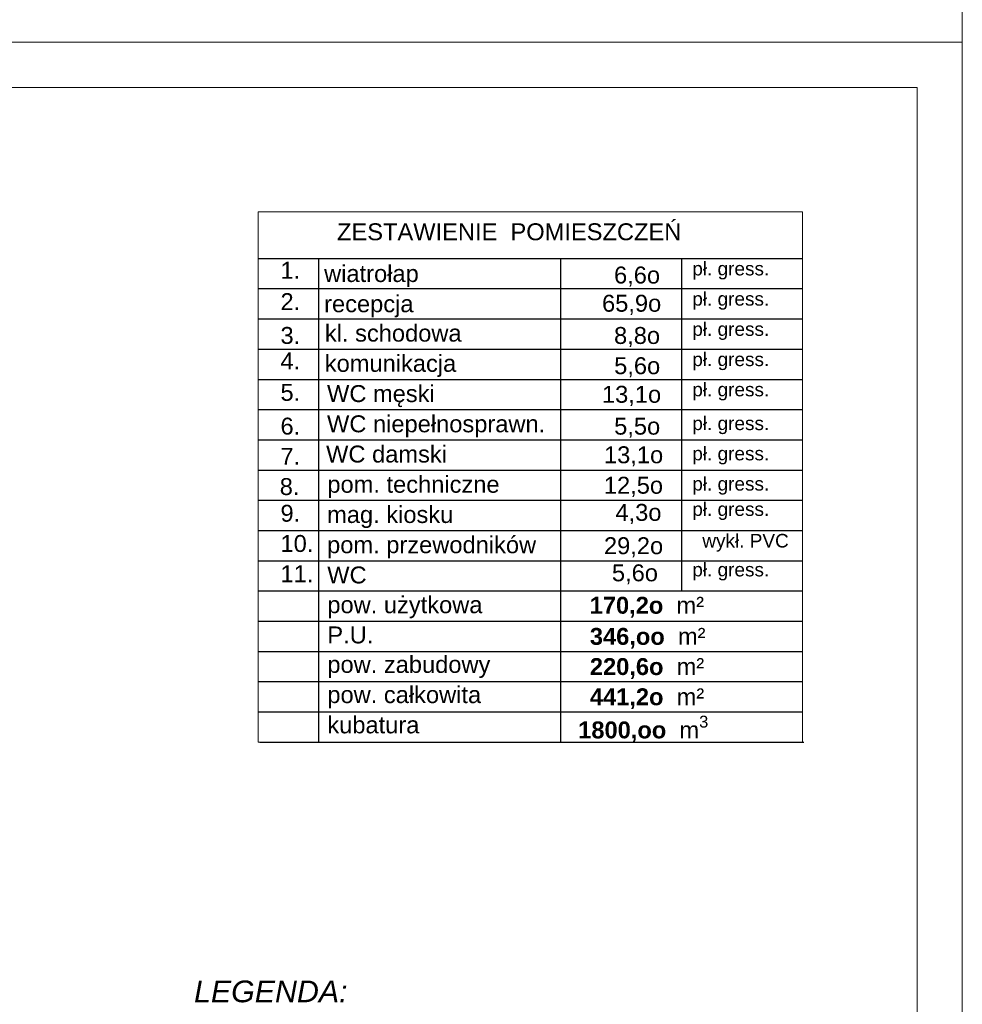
# Model space of a CAD drawing. Extents: x 4615668 to 9294084, y 16339 to 10688993.
# Tile 245 of 256: x 4726158 to 4727408, y 5340322 to 5341627. Entities that reach past the tile are written whole.
import ezdxf

# ---------------------------------------------------------------- set-up
doc = ezdxf.new("R2010")
doc.units = 0
doc.header["$MEASUREMENT"] = 0
doc.layers.add('_', color=7, linetype='Continuous')
doc.layers.add('WYMIAROWANIE', color=1, linetype='Continuous')
doc.layers.add('hatch', color=253, linetype='Continuous', lineweight=0)
doc.layers.add('Wymiar', color=7, linetype='Continuous', lineweight=9)
doc.styles.add('_a1', font='arial.ttf', dxfattribs={"height": 120})
doc.styles.add('tomek14', font='ISOCP.shx', dxfattribs={"height": 14})

msp = doc.modelspace()

# ---------------------------------------------------------------- linework, layer by layer
at = {"layer": 'hatch', "color": 252}
for points in [[(4723207.62, 5341597.39), (4727407.62, 5341597.39), (4727407.62, 5344545.39), (4723207.62, 5344545.39)], [(4723207.62, 5341597.39), (4727407.62, 5341597.39), (4727407.62, 5344545.39), (4723207.62, 5344545.39)], [(4723207.62, 5338649.39), (4727407.62, 5338649.39), (4727407.62, 5341597.39), (4723207.62, 5341597.39)], [(4723207.62, 5338649.39), (4727407.62, 5338649.39), (4727407.62, 5341597.39), (4723207.62, 5341597.39)], [(4723527.62, 5341537.39), (4727347.62, 5341537.39), (4727347.62, 5338709.39), (4723527.62, 5338709.39)]]:
    msp.add_lwpolyline(points, close=True, dxfattribs=at)
at = {"layer": 'Wymiar', "color": 7, "linetype": 'Continuous', "lineweight": 13, "ltscale": 40}
msp.add_lwpolyline([(4726474.18, 5340669.62), (4727195.59, 5340669.62), (4727195.59, 5341372.53), (4726474.18, 5341372.53)], close=True, dxfattribs=at)
at = {"layer": 'WYMIAROWANIE', "color": 7}
for p, q in [((4726474.18, 5341310.84), (4727195.59, 5341310.84)), ((4726474.18, 5341310.84), (4727195.59, 5341310.84)), ((4726554.34, 5341310.84), (4726554.34, 5341070.38)), ((4726554.34, 5341310.84), (4726554.34, 5340669.62)), ((4726874.96, 5341310.84), (4726874.96, 5341070.38)), ((4726874.96, 5341310.84), (4726874.96, 5340669.62)), ((4727035.27, 5341310.84), (4727035.27, 5341070.38)), ((4727035.27, 5341310.84), (4727035.27, 5340869.98)), ((4726474.18, 5341270.77), (4727195.59, 5341270.77)), ((4726474.18, 5341230.69), (4727195.59, 5341230.69)), ((4726554.34, 5341230.69), (4726554.34, 5341190.61)), ((4727035.27, 5341230.69), (4727035.27, 5341190.61)), ((4726474.18, 5341190.61), (4727195.59, 5341190.61)), ((4726474.18, 5341190.61), (4727195.59, 5341190.61)), ((4726474.18, 5341190.61), (4727195.59, 5341190.61)), ((4726474.18, 5341190.61), (4727195.59, 5341190.61)), ((4726474.18, 5341150.53), (4727195.59, 5341150.53)), ((4726474.18, 5341110.46), (4727195.59, 5341110.46)), ((4726473.88, 5341070.38), (4727195.28, 5341070.38)), ((4726473.88, 5341070.38), (4727195.28, 5341070.38)), ((4726473.88, 5341070.38), (4727195.28, 5341070.38)), ((4726473.88, 5341070.38), (4727195.28, 5341070.38)), ((4726473.88, 5341070.38), (4727195.28, 5341070.38)), ((4726473.88, 5341070.38), (4727195.28, 5341070.38)), ((4726474.18, 5341070.38), (4727195.59, 5341070.38)), ((4726474.18, 5341070.38), (4727195.59, 5341070.38)), ((4726474.18, 5341070.38), (4727195.59, 5341070.38)), ((4726474.18, 5341070.38), (4727195.59, 5341070.38)), ((4726474.18, 5341070.38), (4727195.59, 5341070.38)), ((4726474.18, 5341070.38), (4727195.59, 5341070.38)), ((4726473.88, 5341030.3), (4727195.28, 5341030.3)), ((4726473.88, 5340990.22), (4727195.28, 5340990.22)), ((4726474.18, 5340990.22), (4727195.59, 5340990.22)), ((4726474.18, 5340950.14), (4727195.59, 5340950.14)), ((4726474.18, 5340910.06), (4727195.59, 5340910.06)), ((4726474.18, 5340869.98), (4727195.59, 5340869.98)), ((4726474.18, 5340869.98), (4727195.59, 5340869.98)), ((4726474.18, 5340869.98), (4727195.59, 5340869.98)), ((4726474.18, 5340829.91), (4727195.59, 5340829.91)), ((4726474.18, 5340789.83), (4727195.59, 5340789.83)), ((4726474.18, 5340749.75), (4727195.78, 5340749.75)), ((4726474.18, 5340749.75), (4727195.78, 5340749.75)), ((4726474.18, 5340749.75), (4727195.59, 5340749.75)), ((4726474.18, 5340709.67), (4727195.59, 5340709.67)), ((4726476.24, 5340669.59), (4727197.65, 5340669.59))]:
    msp.add_line(p, q, dxfattribs=at)

# ---------------------------------------------------------------- texts
at = {"layer": '_', "insert": (4726389.26, 5340353.46), "char_height": 28.8, "width": 684.6234, "attachment_point": 1, "style": '_a1'}
msp.add_mtext('{\\fArial|b0|i1|c0|p0;LEGENDA:}', dxfattribs=at)
at = {"layer": 'WYMIAROWANIE', "color": 7, "attachment_point": 1, "style": 'tomek14'}
for s, insert, char_height, width in [('{\\fArial|b0|i0|c238|p34;ZESTAWIENIE  POMIESZCZEŃ}', (4726578.79, 5341357.43), 22.4438, 638.2706), ('{\\fArial|b0|i0|c238|p34;1.}', (4726503.83, 5341306.44), 22.4438, 26.134), ('{\\fArial|b0|i0|c238|p34;wiatrołap}', (4726561.66, 5341302.05), 22.4438, 350.639), ('{\\fArial|b0|i0|c238|p34;pł. gress.}', (4727049.69, 5341306.34), 18, 280.981), ('{\\fArial|b0|i0|c238|p34;6,6o}', (4726945.96, 5341300.08), 22.4438, 280.981), ('{\\fArial|b0|i0|c238|p34;pł. gress.}', (4727049.69, 5341266.26), 18, 280.981), ('{\\fArial|b0|i0|c238|p34;2.}', (4726503.83, 5341264.76), 22.4438, 26.134), ('{\\fArial|b0|i0|c238|p34;recepcja}', (4726561.66, 5341261.97), 22.4438, 350.639), ('{\\fArial|b0|i0|c238|p34;65,9o}', (4726930.07, 5341262.66), 22.4438, 280.981), ('{\\fArial|b0|i0|c238|p34;pł. gress.}', (4727049.69, 5341226.18), 18, 280.981), ('{\\fArial|b0|i0|c238|p34;3.}', (4726503.83, 5341220), 22.4438, 26.134), ('{\\fArial|b0|i0|c238|p34;kl. schodowa}', (4726562.67, 5341223.03), 22.4438, 350.639), ('{\\fArial|b0|i0|c238|p34;8,8o}', (4726945.96, 5341219.92), 22.4438, 280.981), ('{\\fArial|b0|i0|c238|p34;pł. gress.}', (4727049.69, 5341186.11), 18, 280.981), ('{\\fArial|b0|i0|c238|p34;4.}', (4726503.83, 5341186.2), 22.4438, 26.134), ('{\\fArial|b0|i0|c238|p34;komunikacja}', (4726562.54, 5341182.95), 22.4438, 350.639), ('{\\fArial|b0|i0|c238|p34;5,6o}', (4726946.14, 5341179.85), 22.4438, 280.981), ('{\\fArial|b0|i0|c238|p34;pł. gress.}', (4727049.69, 5341146.03), 18, 280.981), ('{\\fArial|b0|i0|c238|p34;5.}', (4726503.83, 5341144.53), 22.4438, 26.134), ('{\\fArial|b0|i0|c238|p34;WC męski}', (4726565.51, 5341142.87), 22.4438, 350.639), ('{\\fArial|b0|i0|c238|p34;13,1o}', (4726929.94, 5341141.93), 22.4438, 280.981), ('{\\fArial|b0|i0|c238|p34;6.}', (4726503.83, 5341099.77), 22.4438, 26.134), ('{\\fArial|b0|i0|c238|p34;WC niepełnosprawn.}', (4726565.51, 5341102.79), 22.4438, 350.639), ('{\\fArial|b0|i0|c238|p34;5,5o}', (4726946.14, 5341099.69), 22.4438, 280.981), ('{\\fArial|b0|i0|c238|p34;pł. gress.}', (4727049.69, 5341101.23), 18, 280.981), ('{\\fArial|b0|i0|c238|p34;7.}', (4726503.83, 5341059.69), 22.4438, 26.134), ('{\\fArial|b0|i0|c238|p34;WC damski}', (4726564.25, 5341062.71), 22.4438, 350.639), ('{\\fArial|b0|i0|c238|p34;13,1o}', (4726932.66, 5341061.77), 22.4438, 280.981), ('{\\fArial|b0|i0|c238|p34;pł. gress.}', (4727049.69, 5341061.16), 18, 280.981), ('{\\fArial|b0|i0|c238|p34;8.}', (4726502.82, 5341019.61), 22.4438, 26.134), ('{\\fArial|b0|i0|c238|p34;pom. techniczne}', (4726565.96, 5341022.63), 22.4438, 350.639), ('{\\fArial|b0|i0|c238|p34;12,5o}', (4726932.48, 5341021.37), 22.4438, 280.981), ('{\\fArial|b0|i0|c238|p34;pł. gress.}', (4727049.69, 5341021.08), 18, 280.981), ('{\\fArial|b0|i0|c238|p34;9.}', (4726503.83, 5340984.22), 22.4438, 26.134), ('{\\fArial|b0|i0|c238|p34;mag. kiosku}', (4726565.64, 5340982.56), 22.4438, 350.639), ('{\\fArial|b0|i0|c238|p34;4,3o}', (4726947.82, 5340985.38), 22.4438, 280.981), ('{\\fArial|b0|i0|c238|p34;pł. gress.}', (4727049.69, 5340987.45), 18, 280.981), ('{\\fArial|b0|i0|c238|p34;10.}', (4726503.83, 5340944.14), 22.4438, 26.134), ('{\\fArial|b0|i0|c238|p34;pom. przewodników}', (4726565.64, 5340942.48), 22.4438, 350.639), ('{\\fArial|b0|i0|c238|p34;29,2o}', (4726932.61, 5340941.21), 22.4438, 280.981), ('{\\fArial|b0|i0|c238|p34;wykł. PVC}', (4727063.01, 5340945.58), 18, 280.981), ('{\\fArial|b0|i0|c238|p34;11.}', (4726503.83, 5340904.06), 22.4438, 26.134), ('{\\fArial|b0|i0|c238|p34;WC}', (4726565.77, 5340902.4), 22.4438, 350.639), ('{\\fArial|b0|i0|c238|p34;5,6o}', (4726943.18, 5340905.23), 22.4438, 280.981), ('{\\fArial|b0|i0|c238|p34;pł. gress.}', (4727049.69, 5340907.29), 18, 280.981), ('{\\fArial|b0|i0|c238|p34;pow. użytkowa}', (4726565.94, 5340862.95), 22.4438, 280.981), ('{\\fArial|b1|i0|c238|p34;170,2o\\fArial|b0|i0|c238|p34;  m²}', (4726913.67, 5340862.21), 22.4438, 280.981), ('{\\fArial|b1|i0|c238|p34;346,oo\\fArial|b0|i0|c238|p34;  m²}', (4726913.92, 5340821.01), 22.4438, 280.981), ('{\\fArial|b0|i0|c238|p34;P.U.}', (4726565.94, 5340822.88), 22.4438, 280.981), ('{\\fArial|b0|i0|c238|p34;pow. zabudowy}', (4726565.94, 5340783.82), 22.4438, 280.981), ('{\\fArial|b1|i0|c238|p34;220,6o\\fArial|b0|i0|c238|p34;  m²}', (4726913.92, 5340780.94), 22.4438, 280.981), ('{\\fArial|b0|i0|c238|p34;pow. całkowita}', (4726565.94, 5340743.74), 22.4438, 280.981), ('\\pxt5;{\\fArial|b1|i0|c238|p34;441,2o\\fArial|b0|i0|c238|p34;  m²}', (4726913.92, 5340740.86), 22.4438, 280.981), ('{\\fArial|b0|i0|c238|p34;kubatura}', (4726565.94, 5340703.66), 22.4438, 280.981), ('\\A1;{\\fArial|b1|i0|c238|p34;1800,oo\\fArial|b0|i0|c238|p34;  m{\\H0.7x;\\S3^ ;}}', (4726898.46, 5340704.57), 22.4438, 280.981)]:
    msp.add_mtext(s, dxfattribs=dict(at, insert=insert, char_height=char_height, width=width))

doc.saveas('drawing.dxf')
